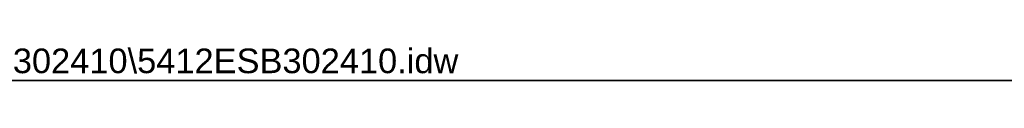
# Model space of a CAD drawing. Header units: inches. Extents: x 2 to 128, y 2 to 83.
# Tile 86 of 100: x 71.922 to 99.588, y 82.144 to 83.131. Entities that reach past the tile are written whole.
import ezdxf

# ---------------------------------------------------------------- set-up
doc = ezdxf.new("R2010")
doc.units = ezdxf.units.IN
doc.header["$LTSCALE"] = 7.686019
doc.header["$MEASUREMENT"] = 0
doc.layers.get('0').update_dxf_attribs({"lineweight": 25})
doc.layers.add('Sketch Geometry(ANSI)', color=7, linetype='Continuous', lineweight=25)
doc.layers.add('Symbols(ANSI)', color=7, linetype='Continuous', lineweight=25)
doc.styles.add('Current-ANSI', font='arial.ttf')

# ---------------------------------------------------------------- blocks, each defined once
blk = doc.blocks.new('Borders 10_EXM - B (Inch)')
at = {"layer": 'Sketch Geometry(ANSI)', "linetype": 'Continuous', "lineweight": 35}
blk.add_line((16.3979, 10.6915), (0.5229, 10.6915), dxfattribs=at)
at = {"layer": 'Symbols(ANSI)', "color": 7, "style": 'Current-ANSI'}
blk.add_attdef('FILENAME_AND_PATH_001', (5.9364, 10.7181), '', height=0.09, dxfattribs=at)

msp = doc.modelspace()

# ---------------------------------------------------------------- block references
at = {"xscale": 7.68601940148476, "yscale": 7.68601940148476, "zscale": 7.68601940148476}
msp.add_blockref('Borders 10_EXM - B (Inch)', (0, 0), dxfattribs=at).add_auto_attribs({'FILENAME_AND_PATH_001': 'C:\\Vault_Workspace\\Inventor_Dwg\\BoxCad\\Result\\5412ESB302410\\5412ESB302410.idw'})

doc.saveas('drawing.dxf')
